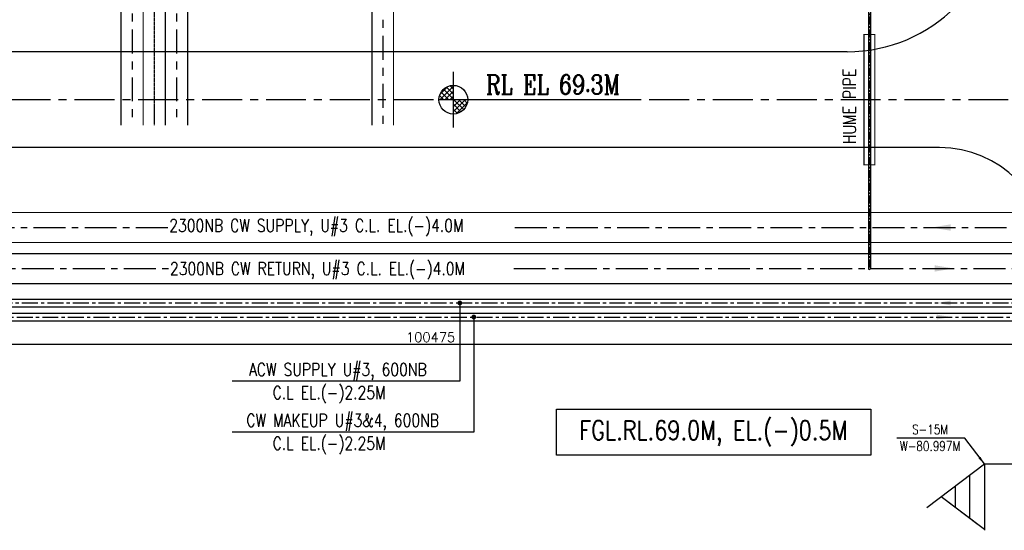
# Model space of a CAD drawing. Header units: inches. Extents: x -341304 to 31571016, y -692717 to 2132253.
# Tile 233 of 256: x 735170 to 812273, y -346168 to -306225. Entities that reach past the tile are written whole.
import ezdxf
from ezdxf.enums import TextEntityAlignment as Align

# ---------------------------------------------------------------- set-up
doc = ezdxf.new("R2010")
doc.units = ezdxf.units.IN
doc.header["$MEASUREMENT"] = 0
for name, pattern in [('CENTER', [2, 1.25, -0.25, 0.25, -0.25]), ('CENTRE', [1.5, 0.75, -0.25, 0.25, -0.25]), ('DASHDOT', [1, 0.5, -0.25, 0, -0.25])]:
    doc.linetypes.add(name, pattern=pattern)
for name, color, linetype in [('0-CL', 8, 'CENTER'), ('0-CW RETURN', 1, 'Continuous'), ('0-CW SUPPLY', 4, 'Continuous'), ('0-ROAD', 2, 'Continuous'), ('acw', 6, 'Continuous'), ('CW MU', 150, 'Continuous'), ('EQP0', 3, 'Continuous'), ('ROAD-LEV', 21, 'Continuous'), ('TCE-ME-ROAD', 244, 'Continuous'), ('text', 3, 'Continuous')]:
    doc.layers.add(name, color=color, linetype=linetype)
doc.styles.add('ROMANC', font='ROMANC.SHX')
doc.styles.add('ROMANS', font='romans')
doc.dimstyles.new('User600', dxfattribs={"dimscale": 500, "dimtxt": 1.5, "dimasz": 1.25, "dimexe": 1, "dimexo": 1, "dimgap": 0.4, "dimtad": 1, "dimdec": 0, "dimzin": 0, "dimdsep": 46, "dimtxsty": 'ROMANS', "dimcen": 1, "dimclrd": 8, "dimclre": 8, "dimclrt": 3, "dimadec": 0, "dimazin": 0, "dimtfac": 1, "dimtdec": 0, "dimtix": 1, "dimtofl": 0, "dimtmove": 0, "dimatfit": 3, "dimfxl": 1, "dimtolj": 1, "dimtzin": 0, "dimarcsym": 0})

# ---------------------------------------------------------------- blocks, each defined once
blk = doc.blocks.new('BTG Road')
at = {"layer": 'TCE-ME-ROAD', "color": 11, "linetype": 'CENTER', "ltscale": 2500}
blk.add_line((2701394, 219644), (2701394, 641519), dxfattribs=at)
at = {"layer": 'TCE-ME-ROAD'}
for p, q in [((2697644, 230019), (2697644, 416519)), ((2705144, 237269), (2705144, 349190))]:
    blk.add_line(p, q, dxfattribs=at)
for centre, radius, start, end in [((2717144, 237269), 12000, 180, 270), ((2689144, 230019, 96251), 8500, 270, 0)]:
    blk.add_arc(centre, radius, start, end, dxfattribs=at)
blk = doc.blocks.new('*D227')
at = {"color": 8, "lineweight": -2, "transparency": 16777216}
for p, q in [((817584, -331380), (817584, -331144)), ((816959, -331644), (717734, -331644))]:
    blk.add_line(p, q, dxfattribs=at)
at = {"color": 8, "transparency": 16777216}
for points in [[(717734, -331539), (717734, -331748), (717109, -331644)], [(816959, -331539), (816959, -331748), (817584, -331644)]]:
    blk.add_solid(points, dxfattribs=at)
at = {"layer": 'Defpoints', "color": 0, "transparency": 16777216}
for p in [(717109, -331644), (717109, -331644), (817584, -331880)]:
    blk.add_point(p, dxfattribs=at)
at = {"color": 3, "transparency": 16777216, "insert": (767347, -331069), "char_height": 750, "attachment_point": 5, "style": 'ROMANS'}
blk.add_mtext('\\A1;100475', dxfattribs=at)
blk = doc.blocks.new('GT REV-02')
at = {"color": 230, "linetype": 'CENTRE', "ltscale": 2500}
for p, q in [((-669546, 36191), (-669546, -809)), ((-689184, 21691, -96251), (-689184, -809, -96251)), ((-685698, 21691, -96251), (-685698, -809, -96251))]:
    blk.add_line(p, q, dxfattribs=at)
at = {"color": 230, "linetype": 'CENTRE', "ltscale": 0.5}
blk.add_line((-687441, 21691, -96251), (-687441, -809, -96251), dxfattribs=at)
at = {"color": 230, "linetype": 'DASHDOT', "ltscale": 2500, "const_width": 100}
for points in [[(-670384, 36191), (-670384, -809)], [(-668708, 36191), (-668708, -809)], [(-690055, -809), (-690055, 24024)], [(-688312, -809), (-688312, 24024)], [(-686569, -809), (-686569, 24024)], [(-684826, -809), (-684826, 24024)]]:
    blk.add_lwpolyline(points, dxfattribs=at)

msp = doc.modelspace()

# ---------------------------------------------------------------- linework, layer by layer
for p, q in [((769127.6, -314656.8, -96251.3), (769127.6, -310310.2, -96251.3)), ((783539.7, -312483.5, -96251.3), (768002.6, -312483.5, -96251.3))]:
    msp.add_line(p, q)
at = {"color": 0}
for p, q in [((769127.6, -311415.7, -96251.3), (768059.8, -312483.5, -96251.3)), ((768704.5, -311441.1, -96251.3), (768085.2, -312060.4, -96251.3)), ((768868.2, -311388.8, -96251.3), (769127.6, -311648.3, -96251.3)), ((768049.7, -312161.4, -96251.3), (768371.8, -312483.5, -96251.3)), ((768173.5, -311887.4, -96251.3), (768769.6, -312483.5, -96251.3)), ((768352.2, -311668.4, -96251.3), (769127.6, -312443.8, -96251.3)), ((769127.6, -311813.5, -96251.3), (768457.6, -312483.5, -96251.3)), ((768581.5, -311499.9, -96251.3), (769127.6, -312046, -96251.3)), ((769127.6, -312211.2, -96251.3), (768855.3, -312483.5, -96251.3)), ((769253.1, -312483.5, -96251.3), (769127.6, -312609, -96251.3)), ((769650.8, -312483.5, -96251.3), (769127.6, -313006.7, -96251.3)), ((770048.6, -312483.5, -96251.3), (769127.6, -313404.5, -96251.3)), ((769127.6, -312841.5, -96251.3), (769723.7, -313437.6, -96251.3)), ((769167.3, -312483.5, -96251.3), (769942.7, -313258.9, -96251.3)), ((770232, -312697.8, -96251.3), (769341.9, -313587.9, -96251.3)), ((769565.1, -312483.5, -96251.3), (770111.2, -313029.6, -96251.3)), ((769962.8, -312483.5, -96251.3), (770222.3, -312743, -96251.3)), ((769127.6, -313239.3, -96251.3), (769449.7, -313561.4, -96251.3))]:
    msp.add_line(p, q, dxfattribs=at)
at = {"color": 7, "const_width": 90}
msp.add_lwpolyline([(802129.4, -307383.5), (802129.4, -317583.5), (801289.4, -317583.5), (801289.4, -307383.5)], close=True, dxfattribs=at)
at = {"lineweight": -3}
msp.add_lwpolyline([(777215.8, -336704.7), (801829.7, -336704.7), (801829.7, -340279.9), (777215.8, -340279.9)], close=True, dxfattribs=at)
msp.add_circle((769127.6, -312483.5, -96251.3), 1125)
at = {"layer": '0-CL', "lineweight": -3, "ltscale": 500}
msp.add_line((801709.4, -221983.5), (801709.4, -325683.5), dxfattribs=at)
at = {"layer": '0-CL', "lineweight": -3, "ltscale": 2000}
for p, q in [((668258.8, -322483.5), (746932.2, -322483.5)), ((773953.8, -322483.5), (840447, -322483.5)), ((663334.4, -325683.5), (747001.9, -325683.5)), ((773857.4, -325683.5), (842403.2, -325683.5))]:
    msp.add_line(p, q, dxfattribs=at)
at = {"layer": '0-CL', "lineweight": -3, "ltscale": 1000}
for p, q in [((669344.4, -328383.5), (837249.4, -328383.5)), ((584944.4, -329483.5), (837606.7, -329483.5))]:
    msp.add_line(p, q, dxfattribs=at)
at = {"layer": '0-CW RETURN', "color": 20, "linetype": 'Continuous'}
for p, q in [((801626.1, -277642.5), (801626.1, -325683.5)), ((801792.6, -277642.5), (801792.6, -325683.5)), ((801626.1, -325454.5), (801792.6, -325454.5))]:
    msp.add_line(p, q, dxfattribs=at)
at = {"layer": '0-CW RETURN', "color": 1, "linetype": 'Continuous'}
for p, q in [((664758.8, -324516), (837554.3, -324516)), ((664758.8, -326851), (837554.3, -326851))]:
    msp.add_line(p, q, dxfattribs=at)
at = {"layer": '0-CW RETURN', "color": 20, "linetype": 'Continuous'}
msp.add_arc((801709.4, -325683.5), 83.2, 180, 0, dxfattribs=at)
at = {"layer": '0-CW RETURN', "color": 1, "linetype": 'Continuous'}
msp.add_solid([(806812.7, -325933.5, 75480.6), (806812.7, -325433.5, 75480.6), (808312.7, -325683.5, 75480.6)], dxfattribs=at)
at = {"layer": '0-CW SUPPLY', "color": 4, "linetype": 'Continuous', "lineweight": 9, "ltscale": 2500}
for p, q in [((668258.8, -321316), (837554.3, -321316)), ((668258.8, -323651), (837554.3, -323651))]:
    msp.add_line(p, q, dxfattribs=at)
msp.add_solid([(808075.3, -322733.5, 74519.1), (808075.3, -322233.5, 74519.1), (806575.3, -322483.5, 74519.1)], dxfattribs=at)
at = {"layer": 'acw', "color": 6, "linetype": 'Continuous', "ltscale": 100}
for p, q in [((669344.4, -328078.5), (837249.4, -328078.5)), ((669344.4, -328688.5), (837249.4, -328688.5))]:
    msp.add_line(p, q, dxfattribs=at)
msp.add_solid([(808083.7, -328570.9, 171731.9), (808083.7, -328195.9, 171731.9), (806958.7, -328383.4, 171731.9)], dxfattribs=at)
at = {"layer": 'CW MU', "linetype": 'Continuous', "ltscale": 100}
for p, q in [((584944.4, -329178.5), (837606.7, -329178.5)), ((584944.4, -329788.5), (837606.7, -329788.5))]:
    msp.add_line(p, q, dxfattribs=at)
msp.add_solid([(806988.4, -329671), (806988.4, -329296), (808113.4, -329483.5)], dxfattribs=at)
at = {"layer": 'ROAD-LEV'}
for p, q in [((806209.4, -344388.4), (810709.4, -340980.5)), ((810709.4, -340980.5), (810709.4, -346167.8)), ((810709.4, -340980.5), (830709.4, -340980.5)), ((809584.1, -345240.4), (809584.1, -341832.5)), ((809584.4, -345240.4), (809584.4, -341832.5)), ((808459.1, -344388.4), (808459.1, -342684.5)), ((808459.4, -344388.4), (808459.4, -342684.5)), ((807334.1, -343536.4), (810226.6, -345727)), ((807334.4, -343536.4), (810709.4, -346092.3))]:
    msp.add_line(p, q, dxfattribs=at)

# ---------------------------------------------------------------- block references
at = {"color": 230}
msp.add_blockref('GT REV-02', (1433150.1, -313674.2, 96251.3), dxfattribs=at)
at = {"layer": 'TCE-ME-ROAD', "rotation": 90}
msp.add_blockref('BTG Road', (1037228.5, -3013877.5), dxfattribs=at)

# ---------------------------------------------------------------- texts
at = {"color": 3, "lineweight": -2, "style": 'ROMANS', "width": 0.8}
for s, p in [('S-15M', (806465.2, -338283.6, -70.2)), ('W-80.997M', (806465.2, -339580, -70.2))]:
    msp.add_text(s, height=750, dxfattribs=at).set_placement(p, align=Align.MIDDLE_CENTER)
at = {"layer": '0-ROAD', "color": 3, "lineweight": -2, "style": 'ROMANS', "width": 0.8}
msp.add_text('FGL.RL.69.0M, EL.(-)0.5M', height=1500, dxfattribs=at).set_placement((789486.9, -338342.2, -2050), align=Align.MIDDLE_CENTER)
at = {"layer": 'EQP0', "style": 'ROMANS', "width": 0.8}
msp.add_text('HUME PIPE', height=1000, rotation=90, dxfattribs=at).set_placement((800657.2, -315954.5))
at = {"layer": 'text', "style": 'ROMANC', "width": 0.8}
msp.add_text('RL EL 69.3M', height=1500, dxfattribs=at).set_placement((776930.3, -311296, -96251.3), align=Align.MIDDLE)
at = {"layer": 'text', "lineweight": 25, "style": 'ROMANS', "width": 0.8}
for s, p in [('2300NB CW SUPPLY, U#3 C.L. EL.(-)4.0M', (746882.2, -322822.5, -3011.5)), ('2300NB CW RETURN, U#3 C.L. EL.(-)4.0M', (746936.6, -326194.8, -3011.5))]:
    msp.add_text(s, height=1000, dxfattribs=at).set_placement(p)
for s, p in [('ACW SUPPLY U#3, 600NB', (760079.9, -333590.8, 117923.2)), ('C.L EL.(-)2.25M', (759398.9, -335397.6, 117923.2)), ('CW MAKEUP U#3&4, 600NB', (760458.2, -337562.3, 117923.2)), ('C.L EL.(-)2.25M', (759398.9, -339369.2, 117923.2))]:
    msp.add_text(s, height=1000, dxfattribs=at).set_placement(p, align=Align.MIDDLE_CENTER)

# ---------------------------------------------------------------- dimensions: what is measured, and where the dimension line sits
at = {"color": 7}
dim = msp.add_linear_dim(base=(717109.4, -331643.7), p1=(817584.4, -331879.9), p2=(717109.4, -331643.7), dimstyle='User600', dxfattribs=at)
dim.commit()
dim.dimension.update_dxf_attribs({"geometry": '*D227', "text_midpoint": (767346.9, -331068.7)})

# ---------------------------------------------------------------- leaders
for points in [[(769637.6, -328383.5), (769637.6, -334512.7), (751814.2, -334512.7)], [(770728.1, -329483.5), (770728.1, -338484.3), (751814.2, -338484.3)]]:
    msp.add_leader(points, dimstyle='User600', override={"dimasz": 0.75, "dimgap": 0.4, "dimtad": 0, "dimldrblk": 'Dot'})
msp.add_leader([(810709.4, -340980.5), (809192.7, -338960.5), (803863, -338960.5)], dimstyle='User600', dxfattribs=at)

doc.saveas('drawing.dxf')
